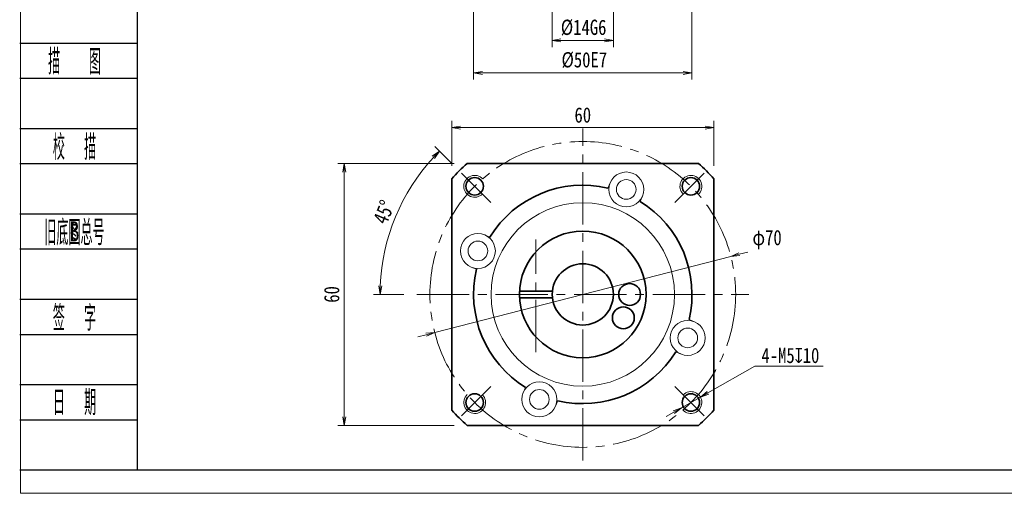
# Model space of a CAD drawing. Header units: millimetres. Extents: x -3 to 455, y -9 to 309.
# Tile 1 of 10: x -1 to 224, y -9 to 100. Entities that reach past the tile are written whole.
import ezdxf
from ezdxf.enums import TextEntityAlignment as Align

# ---------------------------------------------------------------- set-up
doc = ezdxf.new("R2010")
doc.units = ezdxf.units.MM
doc.linetypes.add('点画线', pattern=[18, 12, -2, 2, -2])
doc.layers.add('2细线层', color=4, linetype='Continuous')
doc.layers.add('6文字层', color=3, linetype='Continuous')
for name, color, linetype, lineweight in [('EB0_1', 7, 'Continuous', 35), ('中心线层', 1, '点画线', 18), ('图框_外框线', 7, 'Continuous', 18), ('尺寸线层', 3, 'Continuous', 18), ('粗实线层', 7, 'Continuous', 35), ('细实线层', 7, 'Continuous', 18)]:
    doc.layers.add(name, color=color, linetype=linetype, lineweight=lineweight)
doc.styles.add('PC_TEXTSTYLE', font='ISOCP.SHX', dxfattribs={"width": 0.707, "bigfont": 'GBCBIG.SHX'})
doc.styles.get("Standard").update_dxf_attribs({"font": 'SimSun.ttf'})
doc.styles.add('宋体', font='SimSun.ttf', dxfattribs={"width": 0.8})
doc.dimstyles.new('A水平标注$0', dxfattribs={"dimtxt": 3.5, "dimasz": 2, "dimexe": 1.5, "dimexo": 3, "dimgap": 1.1, "dimtad": 1, "dimtoh": 1, "dimdec": 4, "dimdsep": 46, "dimtxsty": '宋体', "dimblk": 'OPEN', "dimcen": 3, "dimclrd": 3, "dimclre": 3, "dimclrt": 6, "dimadec": 0, "dimazin": 0, "dimtm": 1e-09, "dimtfac": 1, "dimtdec": 4, "dimtix": 1, "dimtmove": 0, "dimatfit": 3, "dimldrblk": 'OPEN', "dimfxl": 0, "dimlwd": 13, "dimlwe": 13, "dimarcsym": 0})
doc.dimstyles.new('D直径标注φ25', dxfattribs={"dimtxt": 3.5, "dimasz": 2, "dimexe": 1, "dimexo": 3, "dimtad": 1, "dimtoh": 1, "dimdec": 1, "dimdsep": 46, "dimtxsty": '宋体', "dimblk": 'OPEN', "dimcen": 3, "dimclrd": 3, "dimclre": 3, "dimclrt": 130, "dimadec": 0, "dimazin": 0, "dimtm": 1e-09, "dimtfac": 1, "dimtdec": 1, "dimtmove": 0, "dimatfit": 0, "dimldrblk": 'OPEN', "dimfxl": 0, "dimlwd": 13, "dimlwe": 13, "dimarcsym": 0})
doc.dimstyles.new('螺孔(M8-7H)', dxfattribs={"dimtxt": 3.5, "dimasz": 2, "dimexe": 1.25, "dimexo": 3, "dimtad": 1, "dimtoh": 1, "dimdec": 4, "dimdsep": 46, "dimtxsty": '宋体', "dimblk": 'OPEN', "dimcen": 3, "dimclrd": 3, "dimclre": 3, "dimclrt": 2, "dimadec": 0, "dimazin": 0, "dimtm": 1e-09, "dimtfac": 1, "dimtdec": 4, "dimtmove": 0, "dimatfit": 3, "dimldrblk": 'OPEN', "dimfxl": 0, "dimlwd": 9, "dimlwe": 9, "dimarcsym": 0})

# ---------------------------------------------------------------- blocks, each defined once
blk = doc.blocks.new('_Open')
at = {"color": 0, "linetype": 'ByBlock', "lineweight": -2}
for p, q in [((-1, 0.17), (0, 0)), ((-1, -0.17), (0, 0)), ((0, 0), (-1, 0))]:
    blk.add_line(p, q, dxfattribs=at)
blk = doc.blocks.new('*D23')
at = {"layer": 'Defpoints', "color": 0, "transparency": 16777216}
for p in [(101.52, 66.78), (73.36, 6.78), (101.52, 6.78)]:
    blk.add_point(p, dxfattribs=at)
at = {"layer": '尺寸线层', "color": 3, "lineweight": 13, "transparency": 16777216}
for p, q in [((98.52, 66.78), (71.86, 66.78)), ((73.36, 64.78), (73.36, 8.78)), ((98.52, 6.78), (71.86, 6.78))]:
    blk.add_line(p, q, dxfattribs=at)
at = {"layer": '尺寸线层', "color": 3, "lineweight": 13, "transparency": 16777216, "xscale": 2, "yscale": 2, "zscale": 2}
for p, rotation in [((73.36, 66.78), 90), ((73.36, 6.78), 270)]:
    blk.add_blockref('_Open', p, dxfattribs=dict(at, rotation=rotation))
at = {"layer": '尺寸线层', "color": 6, "transparency": 16777216, "insert": (70.51, 36.78), "char_height": 3.5, "attachment_point": 5, "rotation": 90, "style": '宋体', "bg_fill": 3, "box_fill_scale": 1.1, "bg_fill_color": 256, "bg_fill_true_color": 13158600, "bg_fill_transparency": 0}
blk.add_mtext('60', dxfattribs=at)
blk = doc.blocks.new('*D24')
at = {"layer": 'Defpoints', "color": 0, "transparency": 16777216}
for p in [(100.2, 64.56), (87.78, 59.99), (106.94, 57.82), (89.98, 36.78), (165.98, 36.78)]:
    blk.add_point(p, dxfattribs=at)
at = {"layer": '尺寸线层', "color": 3, "lineweight": 13, "transparency": 16777216}
for p, q in [((98.08, 66.68), (94.1, 70.67)), ((86.98, 36.78), (80.06, 36.78))]:
    blk.add_line(p, q, dxfattribs=at)
blk.add_arc((127.98, 36.78), 46.42, 137.4688, 177.5312, dxfattribs=at)
at = {"layer": '尺寸线层', "color": 3, "lineweight": 13, "transparency": 16777216, "xscale": 2, "yscale": 2, "zscale": 2}
for p, rotation in [((95.16, 69.61), 46.23442076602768), ((81.56, 36.78), 268.7655792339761)]:
    blk.add_blockref('_Open', p, dxfattribs=dict(at, rotation=rotation))
at = {"layer": '尺寸线层', "color": 6, "transparency": 16777216, "insert": (82.46, 55.64), "char_height": 3.5, "attachment_point": 5, "rotation": 67.5, "style": '宋体', "bg_fill": 3, "box_fill_scale": 1.1, "bg_fill_color": 256, "bg_fill_true_color": 13158600, "bg_fill_transparency": 0}
blk.add_mtext('45°', dxfattribs=at)
blk = doc.blocks.new('*D25')
at = {"layer": 'Defpoints', "color": 0, "transparency": 16777216}
for p in [(161.88, 45.5), (94.08, 28.07)]:
    blk.add_point(p, dxfattribs=at)
at = {"layer": '尺寸线层', "color": 3, "lineweight": 13, "transparency": 16777216}
for p, q in [((94.08, 28.07), (161.88, 45.5)), ((163.81, 46), (165.75, 46.49)), ((92.14, 27.57), (90.21, 27.08))]:
    blk.add_line(p, q, dxfattribs=at)
at = {"layer": '尺寸线层', "color": 3, "lineweight": 13, "transparency": 16777216, "xscale": 2, "yscale": 2, "zscale": 2}
for p, rotation in [((161.88, 45.5), 194.4160849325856), ((94.08, 28.07), 14.41608493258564)]:
    blk.add_blockref('_Open', p, dxfattribs=dict(at, rotation=rotation))
at = {"layer": '尺寸线层', "color": 130, "transparency": 16777216, "insert": (170.17, 49.32), "char_height": 3.5, "attachment_point": 5, "style": '宋体', "bg_fill": 3, "box_fill_scale": 1.1, "bg_fill_color": 256, "bg_fill_true_color": 13158600, "bg_fill_transparency": 0}
blk.add_mtext('φ70', dxfattribs=at)
blk = doc.blocks.new('*D38')
at = {"layer": 'Defpoints', "color": 0, "transparency": 16777216}
for p in [(157.98, 74.98), (97.98, 63.24), (157.98, 63.24)]:
    blk.add_point(p, dxfattribs=at)
at = {"layer": '尺寸线层', "color": 3, "lineweight": 13, "transparency": 16777216}
for p, q in [((97.98, 66.24), (97.98, 76.48)), ((99.98, 74.98), (155.98, 74.98)), ((157.98, 66.24), (157.98, 76.48))]:
    blk.add_line(p, q, dxfattribs=at)
at = {"layer": '尺寸线层', "color": 3, "lineweight": 13, "transparency": 16777216, "xscale": 2, "yscale": 2, "zscale": 2, "rotation": 180}
blk.add_blockref('_Open', (97.98, 74.98), dxfattribs=at)
at = {"layer": '尺寸线层', "color": 3, "lineweight": 13, "transparency": 16777216, "xscale": 2, "yscale": 2, "zscale": 2}
blk.add_blockref('_Open', (157.98, 74.98), dxfattribs=at)
at = {"layer": '尺寸线层', "color": 6, "transparency": 16777216, "insert": (127.98, 77.83), "char_height": 3.5, "attachment_point": 5, "style": '宋体', "bg_fill": 3, "box_fill_scale": 1.1, "bg_fill_color": 256, "bg_fill_true_color": 13158600, "bg_fill_transparency": 0}
blk.add_mtext('60', dxfattribs=at)
blk = doc.blocks.new('*D39')
at = {"color": 3, "lineweight": 9, "transparency": 16777216}
for p, q in [((167.38, 20.39), (156.64, 14.27)), ((183.03, 20.39), (167.38, 20.39)), ((150.56, 10.8), (154.9, 13.27)), ((148.82, 9.81), (147.08, 8.82))]:
    blk.add_line(p, q, dxfattribs=at)
at = {"layer": 'Defpoints', "color": 0, "transparency": 16777216}
for p in [(154.9, 13.27), (150.56, 10.8)]:
    blk.add_point(p, dxfattribs=at)
at = {"color": 3, "lineweight": 9, "transparency": 16777216, "xscale": 2, "yscale": 2, "zscale": 2}
for p, rotation in [((154.9, 13.27), 209.6973296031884), ((150.56, 10.8), 29.69732960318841)]:
    blk.add_blockref('_Open', p, dxfattribs=dict(at, rotation=rotation))
at = {"color": 2, "transparency": 16777216, "insert": (175.51, 22.8), "char_height": 3.5, "attachment_point": 5, "style": '宋体', "bg_fill": 3, "box_fill_scale": 1.1, "bg_fill_color": 256, "bg_fill_true_color": 13158600, "bg_fill_transparency": 0}
blk.add_mtext('4-M5{\\famgdt|b0|i0|c0|p0;x}{10}', dxfattribs=at)
blk = doc.blocks.new('*D42')
at = {"layer": 'Defpoints', "color": 0, "transparency": 16777216}
for p in [(102.98, 105.58), (152.98, 105.58), (152.98, 87.48)]:
    blk.add_point(p, dxfattribs=at)
at = {"layer": '尺寸线层', "color": 3, "lineweight": 13, "transparency": 16777216}
for p, q in [((102.98, 102.58), (102.98, 85.98)), ((152.98, 102.58), (152.98, 85.98)), ((104.98, 87.48), (150.98, 87.48))]:
    blk.add_line(p, q, dxfattribs=at)
at = {"layer": '尺寸线层', "color": 3, "lineweight": 13, "transparency": 16777216, "xscale": 2, "yscale": 2, "zscale": 2, "rotation": 180}
blk.add_blockref('_Open', (102.98, 87.48), dxfattribs=at)
at = {"layer": '尺寸线层', "color": 3, "lineweight": 13, "transparency": 16777216, "xscale": 2, "yscale": 2, "zscale": 2}
blk.add_blockref('_Open', (152.98, 87.48), dxfattribs=at)
at = {"layer": '尺寸线层', "color": 6, "transparency": 16777216, "insert": (128.33, 90.42), "char_height": 3.5, "attachment_point": 5, "style": '宋体', "bg_fill": 3, "box_fill_scale": 1.1, "bg_fill_color": 257, "bg_fill_transparency": 0}
blk.add_mtext('%%C50E7', dxfattribs=at)
blk = doc.blocks.new('*D43')
at = {"layer": 'Defpoints', "color": 0, "transparency": 16777216}
for p in [(120.98, 115.58), (134.98, 115.58), (134.98, 94.91)]:
    blk.add_point(p, dxfattribs=at)
at = {"layer": '尺寸线层', "color": 3, "lineweight": 13, "transparency": 16777216}
for p, q in [((120.98, 112.58), (120.98, 93.41)), ((134.98, 112.58), (134.98, 93.41)), ((122.98, 94.91), (132.98, 94.91))]:
    blk.add_line(p, q, dxfattribs=at)
at = {"layer": '尺寸线层', "color": 3, "lineweight": 13, "transparency": 16777216, "xscale": 2, "yscale": 2, "zscale": 2, "rotation": 180}
blk.add_blockref('_Open', (120.98, 94.91), dxfattribs=at)
at = {"layer": '尺寸线层', "color": 3, "lineweight": 13, "transparency": 16777216, "xscale": 2, "yscale": 2, "zscale": 2}
blk.add_blockref('_Open', (134.98, 94.91), dxfattribs=at)
at = {"layer": '尺寸线层', "color": 6, "transparency": 16777216, "insert": (128.17, 97.85), "char_height": 3.5, "attachment_point": 5, "style": '宋体', "bg_fill": 3, "box_fill_scale": 1.1, "bg_fill_color": 257, "bg_fill_transparency": 0}
blk.add_mtext('%%C14G6', dxfattribs=at)

msp = doc.modelspace()

# ---------------------------------------------------------------- linework, layer by layer
at = {"layer": '2细线层'}
for p, q in [((-0.93874, 94.31309), (25.97221, 94.31309)), ((-0.93874, 86.2668), (25.97221, 86.2668)), ((-0.93874, 74.77209), (25.97221, 74.77209)), ((-0.93874, 66.7258), (25.97221, 66.7258)), ((-0.93874, 55.2311), (25.97221, 55.2311)), ((-0.93874, 47.1848), (25.97221, 47.1848)), ((-0.93874, 35.6901), (25.97221, 35.6901)), ((-0.93874, 27.6438), (25.97221, 27.6438)), ((-0.93874, 16.1491), (25.97221, 16.1491)), ((-0.93874, 8.1028), (25.97221, 8.1028)), ((-0.93874, -3.3919), (25.97221, -3.3919))]:
    msp.add_line(p, q, dxfattribs=at)
at = {"layer": 'EB0_1', "linetype": 'Continuous', "lineweight": 35}
for p, q in [((154.43678, 66.78478), (101.52175, 66.78478)), ((97.97927, 63.2423), (97.97927, 10.32727)), ((157.97927, 10.32727), (157.97927, 63.2423)), ((101.52175, 6.78478), (154.43678, 6.78478))]:
    msp.add_line(p, q, dxfattribs=at)
at = {"layer": 'EB0_1'}
for p, q in [((113.49868, 37.53478), (121.01956, 37.53478)), ((113.49868, 36.03478), (121.01956, 36.03478))]:
    msp.add_line(p, q, dxfattribs=at)
for centre, radius in [((127.97927, 36.78478), 14.5), ((127.97927, 36.78478), 7), ((138.69942, 36.78478), 2.5), ((137.26319, 31.42471), 2.5)]:
    msp.add_circle(centre, radius, dxfattribs=at)
for radius, start, end in [(40, 131.4096221, 138.5903779), (40, 41.4096221, 48.5903779), (25, 76.7068962, 148.2931038), (25, 346.7068962, 58.2931038), (25, 166.7068962, 238.2931038), (25, 256.7068962, 328.2931038), (40, 221.4096221, 228.5903779), (40, 311.4096221, 318.5903779)]:
    msp.add_arc((127.97927, 36.78478), radius, start, end, dxfattribs=at)
at = {"layer": '中心线层'}
for p, q in [((127.97927, -1.21522), (127.97927, 74.78478)), ((117.25912, 23.53478), (117.25912, 49.35478)), ((89.97927, 36.78478), (165.97927, 36.78478))]:
    msp.add_line(p, q, dxfattribs=at)
at = {"layer": '中心线层', "linetype": '点画线', "lineweight": 18}
for p, q in [((106.93938, 57.82467), (100.20254, 64.56151)), ((149.01915, 57.82467), (155.75599, 64.56151)), ((106.93938, 15.7449), (100.20254, 9.00806)), ((149.01915, 15.7449), (155.75599, 9.00806))]:
    msp.add_line(p, q, dxfattribs=at)
msp.add_circle((127.97927, 36.78478), 35, dxfattribs=at)
at = {"layer": '粗实线层'}
for centre in [(103.23053, 61.53352), (152.728, 61.53352), (103.23053, 12.03605), (152.728, 12.03605)]:
    msp.add_circle(centre, 2, dxfattribs=at)
at = {"layer": '粗实线层', "lineweight": 18}
for centre, start, end in [((103.23053, 61.53352), 42.9532869, 315), ((152.728, 61.53352), 312.9532869, 225), ((103.23053, 12.03605), 132.9532869, 45), ((152.728, 12.03605), 222.9532869, 135)]:
    msp.add_arc(centre, 2.5, start, end, dxfattribs=at)
at = {"layer": '细实线层'}
for p, q in [((134.23352, 62.33638), (133.72758, 61.11495)), ((141.62455, 59.27492), (141.11862, 58.05348)), ((105.48913, 50.43007), (106.71057, 49.92413)), ((102.42767, 43.03903), (103.6491, 42.5331)), ((153.53087, 30.53053), (152.30943, 31.03647)), ((150.4694, 23.1395), (149.24796, 23.64543)), ((114.33398, 14.29465), (114.83992, 15.51609)), ((121.72502, 11.23318), (122.23095, 12.45462))]:
    msp.add_line(p, q, dxfattribs=at)
for centre, radius in [((137.92904, 60.80565), 4), ((137.92904, 60.80565), 2.25), ((127.97927, 36.78478), 21), ((103.9584, 46.73455), 4), ((103.9584, 46.73455), 2.25), ((152.00014, 26.83501), 4), ((152.00014, 26.83501), 2.25), ((118.0295, 12.76392), 4), ((118.0295, 12.76392), 2.25)]:
    msp.add_circle(centre, radius, dxfattribs=at)

# ---------------------------------------------------------------- texts
at = {"layer": '6文字层', "color": 3, "style": 'PC_TEXTSTYLE'}
for s, width, p in [('描   图', 0.6667, (11.60383, 90.28995)), ('校  描', 0.667, (11.60383, 70.74895)), ('旧底图总号', 0.667, (11.60383, 51.20795)), ('签  字', 0.667, (11.60383, 31.66695)), ('日  期', 0.667, (11.611, 12.24067))]:
    msp.add_text(s, height=5.747353, dxfattribs=dict(at, width=width)).set_placement(p, align=Align.MIDDLE)
at = {"layer": '6文字层', "width": 0.707}
msp.add_text('B', height=4.59788, dxfattribs=at).set_placement((11.60383, 51.20795), align=Align.MIDDLE)

# ---------------------------------------------------------------- next in the draw order: dimensions: what is measured, and where the dimension line sits
at = {"layer": '尺寸线层'}
dim = msp.add_linear_dim(base=(73.36103, 6.78478), p1=(101.52175, 66.78478), p2=(101.52175, 6.78478), angle=270, dimstyle='A水平标注$0', override={"dimblk": 'Open', "dimtfill": 1, "dimtfillclr": 256}, dxfattribs=at)
dim.commit()
dim.dimension.update_dxf_attribs({"geometry": '*D23', "text_midpoint": (70.51103, 36.78478)})

# ---------------------------------------------------------------- next in the draw order: dimensions: what is measured, and where the dimension line sits
dim = msp.add_angular_dim_2l(base=(87.77949, 59.99414), line1=((106.93938, 57.82467), (100.20254, 64.56151)), line2=((89.97927, 36.78478), (165.97927, 36.78478)), dimstyle='A水平标注$0', override={"dimblk": 'Open', "dimtfill": 1, "dimtfillclr": 256}, dxfattribs=at)
dim.commit()
dim.dimension.update_dxf_attribs({"geometry": '*D24', "text_midpoint": (82.46092, 55.6391)})

# ---------------------------------------------------------------- next in the draw order: dimensions: what is measured, and where the dimension line sits
dim = msp.add_diameter_dim_2p(p1=(94.0813, 28.07112), p2=(161.87723, 45.49845), dimstyle='D直径标注φ25', override={"dimgap": 1, "dimpost": 'φ<>'}, dxfattribs=at)
dim.commit()
dim.dimension.update_dxf_attribs({"geometry": '*D25', "text_midpoint": (170.16916, 46.49429), "dimtype": 163})

# ---------------------------------------------------------------- next in the draw order: linework, layer by layer
at = {"layer": '图框_外框线', "color": 3}
msp.add_lwpolyline([(-0.74794, -8.73593), (448.1506, -8.73593), (448.1506, 308.69946), (-0.74794, 308.69946)], close=True, dxfattribs=at)
at = {"layer": '图框_外框线', "color": 3, "lineweight": 25}
msp.add_lwpolyline([(25.97221, -3.3919), (442.80657, -3.3919), (442.80657, 303.35543), (25.97221, 303.35543)], close=True, dxfattribs=at)

# ---------------------------------------------------------------- next in the draw order: dimensions: what is measured, and where the dimension line sits
dim = msp.add_diameter_dim_2p(p1=(150.55637, 10.7975), p2=(154.89964, 13.27459), text='4-M<>{\\famgdt|b0|i0|c0|p0;x}{10}', dimstyle='螺孔(M8-7H)', override={"dimgap": 0.625, "dimtad": 1, "dimtih": 0, "dimtoh": 1, "dimdec": 4, "dimlfac": 1, "dimpost": '<>', "dimcen": 0, "dimse1": 0, "dimse2": 0, "dimsd1": 0, "dimsd2": 0, "dimtix": 0, "dimtofl": 1, "dimatfit": 3, "dimtvp": 0.1})
dim.commit()
dim.dimension.update_dxf_attribs({"geometry": '*D39', "text_midpoint": (175.51358, 20.38977), "dimtype": 163})
at = {"layer": '尺寸线层'}
dim = msp.add_linear_dim(base=(152.97927, 87.47934), p1=(102.97927, 105.57975), p2=(152.97927, 105.57975), text='%%C<>E7', dimstyle='A水平标注$0', override={"dimblk": 'Open', "dimtfill": 1, "dimtfillclr": 256}, dxfattribs=at)
dim.commit()
dim.dimension.update_dxf_attribs({"geometry": '*D42', "text_midpoint": (128.33083, 87.47934), "dimtype": 160})
dim = msp.add_linear_dim(base=(157.97927, 74.97833), p1=(97.97927, 63.2423), p2=(157.97927, 63.2423), dimstyle='A水平标注$0', override={"dimblk": 'Open', "dimtfill": 1, "dimtfillclr": 256}, dxfattribs=at)
dim.commit()
dim.dimension.update_dxf_attribs({"geometry": '*D38', "text_midpoint": (127.97927, 74.97833), "dimtype": 160})

# ---------------------------------------------------------------- next in the draw order: dimensions: what is measured, and where the dimension line sits
dim = msp.add_linear_dim(base=(134.97927, 94.91421), p1=(120.97927, 115.57975), p2=(134.97927, 115.57975), text='%%C<>G6', dimstyle='A水平标注$0', override={"dimblk": 'Open', "dimtfill": 1, "dimtfillclr": 256}, dxfattribs=at)
dim.commit()
dim.dimension.update_dxf_attribs({"geometry": '*D43', "text_midpoint": (128.1743, 94.91421), "dimtype": 160})

doc.saveas('drawing.dxf')
